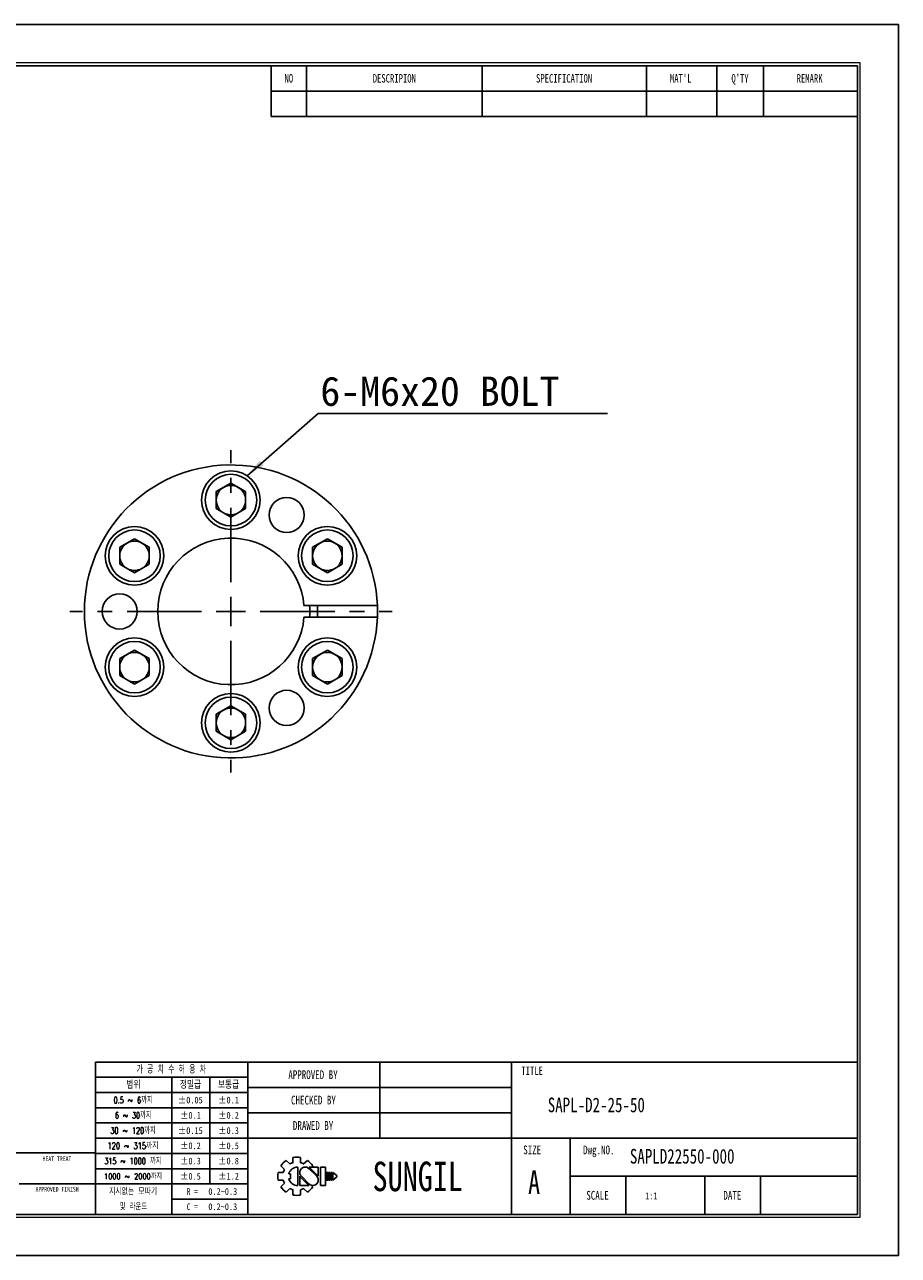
# Model space of a CAD drawing. Header units: millimetres. Extents: x 0 to 297, y 0 to 210.
# Tile 2 of 2: x 148 to 297, y 0 to 210. Entities that reach past the tile are written whole.
import ezdxf
from ezdxf.enums import TextEntityAlignment as Align

# ---------------------------------------------------------------- set-up
doc = ezdxf.new("R2010")
doc.units = ezdxf.units.MM
doc.header["$PDSIZE"] = -1
doc.linetypes.add('CENTERX2', pattern=[20.32, 12.7, -2.54, 2.54, -2.54])
doc.layers.add('문자', color=7, linetype='Continuous')
doc.layers.add('중심선', color=1, linetype='CENTERX2')
doc.layers.add('치수선', color=5, linetype='Continuous', lineweight=15)
doc.styles.add('SLDTEXTSTYLE0', font='TXT', dxfattribs={"width": 0.75})
doc.styles.add('SLDTEXTSTYLE1', font='TXT', dxfattribs={"width": 0.634615, "bigfont": 'bigfont'})
doc.styles.add('SLDTEXTSTYLE2', font='TXT', dxfattribs={"width": 0.75, "bigfont": 'bigfont'})
doc.styles.add('SLDTEXTSTYLE3', font='TXT', dxfattribs={"width": 0.694444, "bigfont": 'bigfont'})
doc.styles.add('SLDTEXTSTYLE4', font='TXT', dxfattribs={"width": 0.6875, "bigfont": 'bigfont'})
doc.styles.add('SLDTEXTSTYLE5', font='TXT', dxfattribs={"width": 0.7, "bigfont": 'bigfont'})
doc.styles.add('SLDTEXTSTYLE6', font='TXT', dxfattribs={"width": 0.692308, "bigfont": 'bigfont'})
doc.styles.add('SLDTEXTSTYLE7', font='TXT', dxfattribs={"width": 0.666667})
doc.dimstyles.new('SLDDIMSTYLE3', dxfattribs={"dimtxt": 0.18, "dimasz": 3.302, "dimexe": 0, "dimexo": 0.0625, "dimgap": 0, "dimtad": 0, "dimtih": 1, "dimtoh": 1, "dimdec": 0, "dimrnd": 1e-09, "dimzin": 0, "dimdsep": 46, "dimtxsty": 'Standard', "dimsah": 1, "dimcen": 0.09, "dimadec": 0, "dimazin": 0, "dimtfac": 3.302, "dimtdec": 0, "dimtofl": 0, "dimtmove": 0, "dimatfit": 3, "dimfxl": 1, "dimfrac": 2, "dimtolj": 1, "dimtzin": 0, "dimarcsym": 0})

# ---------------------------------------------------------------- blocks, each defined once
blk = doc.blocks.new('AAAA')
at = {"color": 250, "true_color": 0x191924}
for p, q in [((-298.87, 124.28), (-595.87, 124.28)), ((-298.87, -85.72), (-298.87, 124.28)), ((-595.87, -85.72), (-298.87, -85.72))]:
    blk.add_line(p, q, dxfattribs=at)
at = {"lineweight": 0}
for p, q in [((-305.37, 117.78), (-585.87, 117.78)), ((-305.37, -79.22), (-305.37, 117.78)), ((-585.87, -79.22), (-305.37, -79.22))]:
    blk.add_line(p, q, dxfattribs=at)
for p, q in [((-305.87, 117.28), (-585.37, 117.28)), ((-405.87, 117.28), (-405.87, 108.62)), ((-399.87, 117.28), (-399.87, 108.62)), ((-369.87, 117.28), (-369.87, 108.62)), ((-341.87, 117.28), (-341.87, 108.62)), ((-329.87, 117.28), (-329.87, 108.62)), ((-321.87, 117.28), (-321.87, 108.62)), ((-305.87, -78.72), (-305.87, 117.28)), ((-405.87, 112.95), (-305.87, 112.95)), ((-405.87, 108.62), (-305.87, 108.62)), ((-305.87, -52.72), (-435.87, -52.72)), ((-435.87, -52.72), (-435.87, -78.72)), ((-409.87, -52.72), (-409.87, -78.72)), ((-387.37, -52.72), (-387.37, -65.72)), ((-364.87, -52.72), (-364.87, -78.72)), ((-409.87, -55.32), (-435.87, -55.32)), ((-422.87, -55.32), (-422.87, -78.72)), ((-416.37, -55.32), (-416.37, -73.52)), ((-409.87, -57.92), (-435.87, -57.92)), ((-364.87, -57.05), (-409.87, -57.05)), ((-409.87, -60.52), (-435.87, -60.52)), ((-364.87, -61.38), (-409.87, -61.38)), ((-409.87, -63.12), (-435.87, -63.12)), ((-409.87, -65.72), (-435.87, -65.72)), ((-305.87, -65.72), (-409.87, -65.72)), ((-354.87, -65.72), (-354.87, -78.72)), ((-435.87, -68.22), (-533.87, -68.22)), ((-409.87, -68.32), (-435.87, -68.32)), ((-402.17, -69.02), (-402.17, -69.9)), ((-400.87, -69.02), (-400.87, -69.9)), ((-409.87, -70.92), (-435.87, -70.92)), ((-404.24, -70.42), (-403.62, -71.04)), ((-403.32, -69.5), (-402.7, -70.12)), ((-401.37, -70.64), (-401.37, -73.79)), ((-400.35, -70.12), (-399.72, -69.5)), ((-398.13, -72.22), (-399.46, -70.88)), ((-397.85, -72.19), (-399.4, -70.64)), ((-399.4, -70.64), (-397.85, -70.64)), ((-399.03, -70.64), (-398.81, -70.42)), ((-397.85, -70.64), (-397.85, -72.22)), ((-397.48, -70.64), (-397.48, -73.79)), ((-397.48, -70.64), (-396.61, -70.64)), ((-396.61, -70.64), (-396.61, -73.79)), ((-404.71, -71.57), (-403.84, -71.57)), ((-404.71, -71.57), (-403.84, -71.57)), ((-404.71, -72.86), (-403.84, -72.86)), ((-404.24, -74.01), (-403.62, -73.39)), ((-402.89, -71.78), (-402.59, -71.78)), ((-402.89, -72.65), (-402.59, -72.65)), ((-402.59, -71.78), (-402.59, -72.65)), ((-401.01, -72.22), (-401.01, -73.79)), ((-401.01, -72.24), (-399.45, -73.79)), ((-400.73, -72.22), (-399.39, -73.55)), ((-396.46, -71.57), (-396.46, -72.86)), ((-396.46, -71.57), (-396.24, -71.57)), ((-396.46, -72.86), (-396.24, -72.86)), ((-396.24, -71.57), (-396.24, -72.86)), ((-396.09, -71.57), (-396.09, -72.86)), ((-396.09, -71.57), (-395.88, -71.57)), ((-396.09, -72.86), (-395.88, -72.86)), ((-395.88, -71.57), (-395.88, -72.86)), ((-395.72, -71.57), (-395.72, -72.86)), ((-395.72, -71.57), (-395.51, -71.57)), ((-395.72, -72.86), (-395.51, -72.86)), ((-395.51, -71.57), (-395.51, -72.86)), ((-395.36, -71.57), (-395.36, -72.86)), ((-395.36, -71.57), (-394.71, -72.11)), ((-394.71, -72.32), (-395.36, -72.86)), ((-394.71, -72.11), (-394.71, -72.22)), ((-394.71, -72.11), (-394.71, -72.32)), ((-394.71, -72.22), (-394.71, -72.32)), ((-305.87, -72.22), (-354.87, -72.22)), ((-345.37, -72.22), (-345.37, -78.72)), ((-331.87, -72.22), (-331.87, -78.72)), ((-322.37, -72.22), (-322.37, -78.72)), ((-448.87, -73.52), (-435.87, -73.52)), ((-409.87, -73.52), (-435.87, -73.52)), ((-403.32, -74.93), (-402.7, -74.31)), ((-402.17, -74.53), (-402.17, -75.41)), ((-401.01, -73.79), (-399.45, -73.79)), ((-400.87, -74.53), (-400.87, -75.41)), ((-400.35, -74.31), (-399.72, -74.93)), ((-399.08, -73.74), (-398.81, -74.01)), ((-397.48, -73.79), (-396.61, -73.79)), ((-409.87, -76.12), (-422.87, -76.12)), ((-585.37, -78.72), (-305.87, -78.72))]:
    blk.add_line(p, q)
for centre, radius, start, end in [((-401.52, -72.22), 3.26, 78.4943, 101.5057), ((-401.52, -72.22), 3.26, 123.4943, 146.5057), ((-401.52, -72.22), 2.4, 150.6872, 164.3128), ((-401.37, -72.22), 1.58, 90, 164.0671), ((-401.52, -72.22), 2.4, 105.6872, 119.3128), ((-400.09, -71.56), 0.919, 43.2202, 225.8282), ((-401.52, -72.22), 2.4, 60.6872, 74.3128), ((-401.52, -72.22), 3.26, 33.4943, 56.5057), ((-401.52, -72.22), 3.26, 168.4943, 191.5057), ((-401.52, -72.22), 2.4, 195.6872, 209.3128), ((-401.37, -72.22), 1.58, 195.9329, 270), ((-398.77, -72.87), 0.919, 223.2202, 45.8282), ((-401.52, -72.22), 3.26, 213.4943, 236.5057), ((-401.52, -72.22), 2.4, 240.6872, 254.3128), ((-401.52, -72.22), 3.26, 258.4943, 281.5057), ((-401.52, -72.22), 2.4, 285.6872, 299.3128), ((-401.52, -72.22), 3.26, 303.4943, 326.5057)]:
    blk.add_arc(centre, radius, start, end)
for p in [(-387.37, -57.05), (-387.37, -61.38)]:
    blk.add_point(p)
at = {"color": 250, "true_color": 0x191924, "width": 0.75}
for tag, height, style, p in [('TITLE', 2.5, 'SLDTEXTSTYLE2', (-358.7, -62.04)), ('도번', 2.5, 'SLDTEXTSTYLE2', (-344.69, -70.81)), ('필렛', 1.15, 'SLDTEXTSTYLE0', (-416.62, -75.73)), ('SCALE', 1.2, 'SLDTEXTSTYLE0', (-342.09, -76.51)), ('DATE', 1.2, 'SLDTEXTSTYLE0', (-318.85, -76.56)), ('모따기', 1.15, 'SLDTEXTSTYLE0', (-416.62, -78.33))]:
    blk.add_attdef(tag, text='', height=height, dxfattribs=dict(at, style=style)).set_placement(p, align=Align.BOTTOM_LEFT)
at = {"layer": '문자', "attachment_point": 2}
for s, insert, char_height, style in [('NO', (-402.88, 115.84), 1.444, 'SLDTEXTSTYLE0'), ('DESCRIPION', (-384.88, 115.84), 1.444, 'SLDTEXTSTYLE0'), ('SPECIFICATION', (-355.91, 115.84), 1.444, 'SLDTEXTSTYLE0'), ("MAT'L", (-336.01, 115.84), 1.444, 'SLDTEXTSTYLE0'), ("Q'TY", (-325.89, 115.84), 1.444, 'SLDTEXTSTYLE0'), ('REMARK', (-314.02, 115.84), 1.444, 'SLDTEXTSTYLE0'), ('가 공 치 수 허 용 차', (-422.94, -53.37), 1.3, 'SLDTEXTSTYLE1'), ('APPROVED BY', (-398.76, -54.14), 1.5, 'SLDTEXTSTYLE0'), ('TITLE', (-361.36, -53.5), 1.444, 'SLDTEXTSTYLE0'), ('범위', (-429.4, -56), 1.25, 'SLDTEXTSTYLE2'), ('정밀급', (-419.66, -56), 1.25, 'SLDTEXTSTYLE2'), ('보통급', (-413.16, -56), 1.25, 'SLDTEXTSTYLE2'), ('0.5 ~ 6까지', (-429.45, -58.67), 1.1, 'SLDTEXTSTYLE3'), ('±0.05', (-419.68, -58.64), 1.15, 'SLDTEXTSTYLE0'), ('±0.1', (-413.16, -58.64), 1.15, 'SLDTEXTSTYLE0'), ('CHECKED BY', (-398.68, -58.47), 1.5, 'SLDTEXTSTYLE0'), ('6 ~ 30까지', (-429.43, -61.27), 1.1, 'SLDTEXTSTYLE4'), ('±0.1', (-419.66, -61.24), 1.15, 'SLDTEXTSTYLE0'), ('±0.2', (-413.16, -61.24), 1.15, 'SLDTEXTSTYLE0'), ('DRAWED BY', (-398.74, -62.8), 1.5, 'SLDTEXTSTYLE0'), ('30 ~ 120까지', (-429.46, -63.87), 1.1, 'SLDTEXTSTYLE5'), ('±0.15', (-419.68, -63.84), 1.15, 'SLDTEXTSTYLE0'), ('±0.3', (-413.16, -63.84), 1.15, 'SLDTEXTSTYLE0'), ('120 ~ 315까지', (-429.47, -66.47), 1.1, 'SLDTEXTSTYLE2'), ('±0.2', (-419.66, -66.44), 1.15, 'SLDTEXTSTYLE0'), ('±0.5', (-413.16, -66.44), 1.15, 'SLDTEXTSTYLE0'), ('SIZE', (-361.35, -66.97), 1.5, 'SLDTEXTSTYLE0'), ('Dwg.NO.', (-349.99, -66.97), 1.5, 'SLDTEXTSTYLE0'), ('HEAT TREAT', (-442.45, -68.82), 0.8, 'SLDTEXTSTYLE0'), ('315 ~ 1000 까지', (-429.48, -69.07), 1.1, 'SLDTEXTSTYLE6'), ('±0.3', (-419.66, -69.04), 1.15, 'SLDTEXTSTYLE0'), ('±0.8', (-413.16, -69.04), 1.15, 'SLDTEXTSTYLE0'), ('SUNGIL', (-380.89, -69.72), 5.032, 'SLDTEXTSTYLE0'), ('A', (-361.03, -71.23), 4, 'SLDTEXTSTYLE0'), ('1000 ~ 2000까지', (-429.47, -71.73), 0.99, 'SLDTEXTSTYLE2'), ('±0.5', (-419.66, -71.64), 1.15, 'SLDTEXTSTYLE0'), ('±1.2', (-413.16, -71.64), 1.15, 'SLDTEXTSTYLE0'), ('APPROVED FINISH', (-442.42, -74.02), 0.8, 'SLDTEXTSTYLE0'), ('지시없는 모따기', (-429.45, -74.27), 1.1, 'SLDTEXTSTYLE2'), ('R =', (-419.36, -74.24), 1.15, 'SLDTEXTSTYLE7'), ('SCALE', (-350.21, -74.72), 1.5, 'SLDTEXTSTYLE0'), ('DATE', (-327.2, -74.72), 1.5, 'SLDTEXTSTYLE0'), ('및 라운드', (-429.41, -76.87), 1.1, 'SLDTEXTSTYLE5'), ('C =', (-419.36, -76.84), 1.15, 'SLDTEXTSTYLE7')]:
    blk.add_mtext(s, dxfattribs=dict(at, insert=insert, char_height=char_height, style=style))
blk = doc.blocks.new('SW_NOTE_0')
at = {"layer": '문자', "color": 0}
blk.add_line((49.36, 0), (0, 0), dxfattribs=at)
at = {"layer": '문자', "color": 0, "insert": (0.35, 6.32), "char_height": 5, "attachment_point": 1}
blk.add_mtext('{\\C3;6-M6x20 BOLT}', dxfattribs=at)
blk = doc.blocks.new('SW_CENTERMARKSYMBOL_0')
at = {"layer": '중심선', "color": 0}
for p, q in [((0, 5), (0, 27.5)), ((0, 0), (0, 2.5)), ((-5, 0), (-27.5, 0)), ((0, 0), (-2.5, 0)), ((0, 0), (0, -2.5)), ((0, 0), (2.5, 0)), ((5, 0), (27.5, 0)), ((0, -5), (0, -27.5))]:
    blk.add_line(p, q, dxfattribs=at)

msp = doc.modelspace()

# ---------------------------------------------------------------- linework, layer by layer
for p, q in [((180.633, 130.175), (183.143, 131.624)), ((185.653, 130.175), (183.143, 131.624)), ((180.633, 130.175), (180.633, 127.276)), ((185.653, 130.175), (185.653, 127.276)), ((180.633, 127.276), (183.143, 125.827)), ((185.653, 127.276), (183.143, 125.827)), ((166.689, 122.124), (164.179, 120.675)), ((166.689, 122.124), (169.199, 120.675)), ((199.598, 122.124), (197.088, 120.675)), ((199.598, 122.124), (202.108, 120.675)), ((164.179, 117.776), (164.179, 120.675)), ((169.199, 120.675), (169.199, 117.776)), ((197.088, 120.675), (197.088, 117.776)), ((202.108, 117.776), (202.108, 120.675)), ((164.179, 117.776), (166.689, 116.327)), ((166.689, 116.327), (169.199, 117.776)), ((199.598, 116.327), (197.088, 117.776)), ((202.108, 117.776), (199.598, 116.327)), ((195.603, 110.725), (208.123, 110.725)), ((208.123, 108.725), (195.603, 108.725)), ((164.179, 101.675), (166.689, 103.124)), ((166.689, 103.124), (169.199, 101.675)), ((199.598, 103.124), (197.088, 101.675)), ((202.108, 101.675), (199.598, 103.124)), ((164.179, 101.675), (164.179, 98.776)), ((169.199, 98.776), (169.199, 101.675)), ((197.088, 98.776), (197.088, 101.675)), ((202.108, 101.675), (202.108, 98.776)), ((166.689, 97.327), (164.179, 98.776)), ((166.689, 97.327), (169.199, 98.776)), ((199.598, 97.327), (197.088, 98.776)), ((199.598, 97.327), (202.108, 98.776)), ((180.633, 92.175), (183.143, 93.624)), ((185.653, 92.175), (183.143, 93.624)), ((180.633, 89.276), (180.633, 92.175)), ((185.653, 89.276), (185.653, 92.175)), ((180.633, 89.276), (183.143, 87.827)), ((185.653, 89.276), (183.143, 87.827))]:
    msp.add_line(p, q)
for centre, radius in [((183.143, 128.725), 5), ((183.143, 128.725), 4.4), ((192.643, 126.18), 3), ((166.689, 119.225), 5), ((199.598, 119.225), 5), ((166.689, 119.225), 4.4), ((199.598, 119.225), 4.4), ((164.143, 109.725), 3), ((166.689, 100.225), 5), ((199.598, 100.225), 5), ((166.689, 100.225), 4.4), ((199.598, 100.225), 4.4), ((183.143, 90.725), 5), ((183.143, 90.725), 4.4), ((192.643, 93.271), 3)]:
    msp.add_circle(centre, radius)
for centre, radius, start, end in [((183.143, 109.725), 25, 2.29244, 357.70756), ((183.143, 128.725), 2.51, 120, 180), ((183.143, 128.725), 2.51, 60, 120), ((183.143, 128.725), 2.51, 0, 60), ((183.143, 128.725), 2.51, 180, 240), ((183.143, 128.725), 2.51, 300, 0), ((183.143, 128.725), 2.51, 240, 300), ((183.143, 109.725), 12.5, 4.58857, 355.41143), ((166.689, 119.225), 2.51, 120, 180), ((166.689, 119.225), 2.51, 60, 120), ((166.689, 119.225), 2.51, 0, 60), ((199.598, 119.225), 2.51, 120, 180), ((199.598, 119.225), 2.51, 60, 120), ((199.598, 119.225), 2.51, 0, 60), ((166.689, 119.225), 2.51, 180, 240), ((166.689, 119.225), 2.51, 300, 0), ((199.598, 119.225), 2.51, 180, 240), ((199.598, 119.225), 2.51, 300, 0), ((166.689, 119.225), 2.51, 240, 300), ((199.598, 119.225), 2.51, 240, 300), ((183.143, 109.725), 13.46, 355.73933, 4.26067), ((183.143, 109.725), 14.789, 356.12296, 3.87704), ((183.143, 109.725), 25, 357.70756, 2.29244), ((166.689, 100.225), 2.51, 120, 180), ((166.689, 100.225), 2.51, 60, 120), ((166.689, 100.225), 2.51, 0, 60), ((199.598, 100.225), 2.51, 120, 180), ((199.598, 100.225), 2.51, 60, 120), ((199.598, 100.225), 2.51, 0, 60), ((166.689, 100.225), 2.51, 180, 240), ((166.689, 100.225), 2.51, 300, 0), ((199.598, 100.225), 2.51, 180, 240), ((199.598, 100.225), 2.51, 300, 0), ((166.689, 100.225), 2.51, 240, 300), ((199.598, 100.225), 2.51, 240, 300), ((183.143, 90.725), 2.51, 120, 180), ((183.143, 90.725), 2.51, 60, 120), ((183.143, 90.725), 2.51, 0, 60), ((183.143, 90.725), 2.51, 180, 240), ((183.143, 90.725), 2.51, 300, 0), ((183.143, 90.725), 2.51, 240, 300)]:
    msp.add_arc(centre, radius, start, end)

# ---------------------------------------------------------------- block references
at = {"color": 7, "linetype": 'Continuous'}
ref = msp.add_blockref('AAAA', (595.902, 85.57), dxfattribs=at)
ref.add_attrib('모따기', '0.2~0.3', dxfattribs={"layer": '문자', "height": 1.15, "style": 'SLDTEXTSTYLE0', "width": 0.75}).set_placement((179.283, 7.242), align=Align.BOTTOM_LEFT)
ref.add_attrib('필렛', '0.2~0.3', dxfattribs={"layer": '문자', "height": 1.15, "style": 'SLDTEXTSTYLE0', "width": 0.75}).set_placement((179.283, 9.842), align=Align.BOTTOM_LEFT)
ref.add_attrib('TITLE', 'SAPL-D2-25-50', dxfattribs={"layer": '문자', "height": 2.5, "style": 'SLDTEXTSTYLE0', "width": 0.75}).set_placement((237.199, 23.528), align=Align.BOTTOM_LEFT)
ref.add_attrib('도번', 'SAPLD22550-000', dxfattribs={"layer": '문자', "height": 2.5, "style": 'SLDTEXTSTYLE0', "width": 0.75}).set_placement((251.214, 14.764), align=Align.BOTTOM_LEFT)
ref.add_attrib('SCALE', '1:1', dxfattribs={"layer": '문자', "height": 1.2, "style": 'SLDTEXTSTYLE0', "width": 0.75}).set_placement((253.814, 9.055), align=Align.BOTTOM_LEFT)
at = {"layer": '중심선'}
msp.add_blockref('SW_CENTERMARKSYMBOL_0', (183.143, 109.725), dxfattribs=at)
at = {"layer": '치수선'}
msp.add_blockref('SW_NOTE_0', (198.047, 143.487), dxfattribs=at)

# ---------------------------------------------------------------- leaders
msp.add_leader([(185.914, 132.887), (198.047, 143.487)], dimstyle='SLDDIMSTYLE3', dxfattribs=at)

doc.saveas('drawing.dxf')
